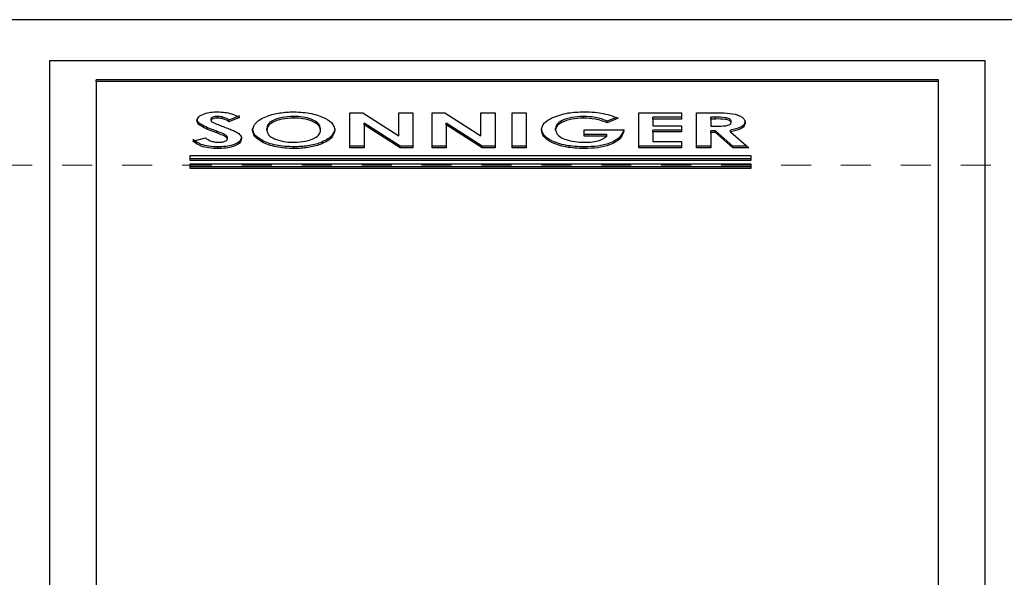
# Model space of a CAD drawing. Header units: millimetres. Extents: x -37728 to 44100, y 631619 to 691915.
# Tile 221 of 256: x 22213 to 22265, y 656798 to 656827. Entities that reach past the tile are written whole.
import ezdxf

# ---------------------------------------------------------------- set-up
doc = ezdxf.new("R2010")
doc.units = ezdxf.units.MM
doc.linetypes.add('__FK_przerywana', pattern=[0.32004, 0.16002, -0.16002])
doc.layers.add('_XREF', color=7, linetype='Continuous')
doc.layers.add('Sonniger opisy', color=255, linetype='Continuous')
doc.layers.add('A-DETL-MBND', color=252, linetype='Continuous', lineweight=5)

# ---------------------------------------------------------------- blocks, each defined once
blk = doc.blocks.new('G200E poziom')
at = {"color": 7, "linetype": 'Continuous'}
for p, q in [((24028.1368, 12721.8478), (24028.1368, 12716.3313)), ((24033.1368, 12716.3313), (24033.1368, 12721.8478)), ((24028.3868, 12721.7374), (24028.3868, 12716.4416)), ((24032.8868, 12716.4416), (24032.8868, 12721.7374)), ((24032.3868, 12716.905), (24029.3868, 12716.905)), ((24029.3868, 12716.905), (24029.3868, 12716.8829)), ((24032.3868, 12716.896), (24029.3868, 12716.896)), ((24029.3868, 12716.8829), (24032.3868, 12716.8829)), ((24032.3868, 12716.8829), (24032.3868, 12716.905)), ((24032.3868, 12716.8609), (24029.3868, 12716.8609)), ((24029.3868, 12716.8609), (24029.3868, 12716.8388)), ((24032.3868, 12716.8519), (24029.3868, 12716.8519)), ((24029.3868, 12716.8388), (24032.3868, 12716.8388)), ((24032.3868, 12716.8388), (24032.3868, 12716.8609)), ((24029.4004, 12716.7947), (24029.4848, 12716.7947)), ((24029.4981, 12716.7094), (24029.4004, 12716.7947)), ((24029.4106, 12716.7857), (24029.4848, 12716.7857)), ((24029.4848, 12716.7947), (24029.5781, 12716.7132)), ((24029.4848, 12716.7947), (24029.4848, 12716.7857)), ((24029.4848, 12716.7857), (24029.5781, 12716.7042)), ((24029.6039, 12716.7132), (24029.6039, 12716.7947)), ((24029.6039, 12716.7947), (24029.6799, 12716.7947)), ((24029.6039, 12716.7857), (24029.6799, 12716.7857)), ((24029.6799, 12716.7947), (24029.6799, 12716.6078)), ((24029.7603, 12716.7611), (24029.7603, 12716.7947)), ((24029.7603, 12716.7947), (24029.9883, 12716.7947)), ((24029.7603, 12716.7857), (24029.9883, 12716.7857)), ((24029.9883, 12716.7947), (24029.9883, 12716.6078)), ((24030.2792, 12716.7994), (24030.2792, 12716.7905)), ((24030.5888, 12716.6078), (24030.5888, 12716.7947)), ((24030.5888, 12716.7947), (24030.6648, 12716.7947)), ((24030.5888, 12716.7857), (24030.6648, 12716.7857)), ((24030.6648, 12716.7947), (24030.6648, 12716.6078)), ((24030.7561, 12716.7947), (24030.825, 12716.7947)), ((24030.7561, 12716.6078), (24030.7561, 12716.7947)), ((24030.7561, 12716.7857), (24030.825, 12716.7857)), ((24030.825, 12716.7947), (24031.0166, 12716.6721)), ((24030.825, 12716.7947), (24030.825, 12716.7857)), ((24030.825, 12716.7857), (24031.0166, 12716.6631)), ((24031.0166, 12716.6721), (24031.0166, 12716.7947)), ((24031.0166, 12716.7947), (24031.0926, 12716.7947)), ((24031.0166, 12716.7857), (24031.0926, 12716.7857)), ((24031.0926, 12716.7947), (24031.0926, 12716.6078)), ((24031.1947, 12716.7947), (24031.2637, 12716.7947)), ((24031.1947, 12716.6078), (24031.1947, 12716.7947)), ((24031.1947, 12716.7857), (24031.2637, 12716.7857)), ((24031.2637, 12716.7947), (24031.4552, 12716.6721)), ((24031.2637, 12716.7947), (24031.2637, 12716.7857)), ((24031.2637, 12716.7857), (24031.4552, 12716.6631)), ((24031.4552, 12716.6721), (24031.4552, 12716.7947)), ((24031.4552, 12716.7947), (24031.5312, 12716.7947)), ((24031.4552, 12716.7857), (24031.5312, 12716.7857)), ((24031.5312, 12716.7947), (24031.5312, 12716.6078)), ((24031.83, 12716.7994), (24031.83, 12716.7905)), ((24032.2371, 12716.7994), (24032.2371, 12716.7905)), ((24029.5781, 12716.7132), (24029.6039, 12716.7132)), ((24029.5781, 12716.7132), (24029.5781, 12716.7042)), ((24029.6039, 12716.7132), (24029.6039, 12716.7042)), ((24029.9123, 12716.7611), (24029.7603, 12716.7611)), ((24029.9123, 12716.7108), (24029.9123, 12716.7611)), ((24030.1589, 12716.7324), (24030.2804, 12716.7324)), ((24030.1589, 12716.7324), (24030.1589, 12716.7234)), ((24030.1589, 12716.7234), (24030.2804, 12716.7234)), ((24030.2804, 12716.7324), (24030.2804, 12716.6988)), ((24030.832, 12716.7308), (24030.832, 12716.6078)), ((24031.0241, 12716.6078), (24030.832, 12716.7308)), ((24031.2707, 12716.7308), (24031.2707, 12716.6078)), ((24031.4628, 12716.6078), (24031.2707, 12716.7308)), ((24032.186, 12716.7482), (24032.186, 12716.7392)), ((24032.2421, 12716.716), (24032.2421, 12716.707)), ((24032.3705, 12716.7597), (24032.3037, 12716.742)), ((24029.4953, 12716.6605), (24029.4953, 12716.6515)), ((24029.4981, 12716.7094), (24029.4981, 12716.7004)), ((24029.6039, 12716.6797), (24029.5743, 12716.6797)), ((24029.5781, 12716.7042), (24029.6039, 12716.7042)), ((24029.6039, 12716.6414), (24029.6039, 12716.6797)), ((24029.7603, 12716.7108), (24029.9123, 12716.7108)), ((24029.7603, 12716.6773), (24029.7603, 12716.7108)), ((24029.7603, 12716.7019), (24029.9123, 12716.7019)), ((24029.9123, 12716.6773), (24029.7603, 12716.6773)), ((24029.9123, 12716.7108), (24029.9123, 12716.7019)), ((24029.9123, 12716.6414), (24029.9123, 12716.6773)), ((24030.0693, 12716.6988), (24030.0687, 12716.7068)), ((24030.2804, 12716.6988), (24030.0693, 12716.6988)), ((24030.0986, 12716.6375), (24030.1561, 12716.6618)), ((24030.1561, 12716.6618), (24030.1561, 12716.6529)), ((24030.4323, 12716.7003), (24030.4323, 12716.6913)), ((24031.0166, 12716.6721), (24031.0166, 12716.6631)), ((24031.4552, 12716.6721), (24031.4552, 12716.6631)), ((24031.6876, 12716.7014), (24031.6876, 12716.6924)), ((24031.9753, 12716.7016), (24031.9753, 12716.6926)), ((24029.578, 12716.6414), (24029.578, 12716.6324)), ((24029.578, 12716.6414), (24029.6039, 12716.6414)), ((24029.578, 12716.6324), (24029.6039, 12716.6324)), ((24029.6799, 12716.6078), (24029.5913, 12716.6078)), ((24029.6039, 12716.6414), (24029.6039, 12716.6324)), ((24029.7603, 12716.6414), (24029.9123, 12716.6414)), ((24029.7603, 12716.6078), (24029.7603, 12716.6414)), ((24029.7603, 12716.6324), (24029.9123, 12716.6324)), ((24029.9883, 12716.6078), (24029.7603, 12716.6078)), ((24029.9123, 12716.6414), (24029.9123, 12716.6324)), ((24030.1094, 12716.6331), (24030.1561, 12716.6529)), ((24030.2834, 12716.6366), (24030.2834, 12716.6276)), ((24030.6648, 12716.6078), (24030.5888, 12716.6078)), ((24030.832, 12716.6078), (24030.7561, 12716.6078)), ((24031.0926, 12716.6078), (24031.0241, 12716.6078)), ((24031.2707, 12716.6078), (24031.1947, 12716.6078)), ((24031.5312, 12716.6078), (24031.4628, 12716.6078)), ((24031.8318, 12716.6366), (24031.8318, 12716.6276)), ((24032.1209, 12716.6328), (24032.1777, 12716.6557)), ((24032.1209, 12716.6238), (24032.1777, 12716.6468)), ((24032.1777, 12716.6557), (24032.1777, 12716.6468)), ((24032.2386, 12716.6366), (24032.2386, 12716.6276)), ((24032.2728, 12716.6488), (24032.2728, 12716.6398)), ((24028.3868, 12716.4416), (24028.3868, 12716.4326)), ((24028.3868, 12716.4416), (24032.8868, 12716.4416)), ((24028.3868, 12716.4326), (24032.8868, 12716.4326)), ((24032.8868, 12716.4416), (24032.8868, 12716.4326)), ((24028.1368, 12716.3313), (24033.1368, 12716.3313)), ((24025.0368, 12716.1106), (24033.7368, 12716.1106))]:
    blk.add_line(p, q, dxfattribs=at)
for points, knots in [([(24030.0687, 12716.7068), (24030.0729, 12716.7204), (24030.0813, 12716.7477), (24030.1355, 12716.7791), (24030.2059, 12716.7971), (24030.2548, 12716.7987), (24030.2792, 12716.7994)], [0, 0, 0, 0, 0.279571, 0.559348, 0.779432, 1, 1, 1, 1]), ([(24030.0687, 12716.6978), (24030.0729, 12716.7115), (24030.0813, 12716.7387), (24030.1355, 12716.7701), (24030.2059, 12716.7881), (24030.2548, 12716.7897), (24030.2792, 12716.7905)], [0, 0, 0, 0, 0.27957, 0.55935, 0.779432, 1, 1, 1, 1]), ([(24030.2777, 12716.7659), (24030.2636, 12716.7655), (24030.2356, 12716.7648), (24030.1886, 12716.755), (24030.1701, 12716.7409), (24030.1589, 12716.7324)], [0, 0, 0, 0, 0.281102, 0.561397, 1, 1, 1, 1]), ([(24030.4323, 12716.7003), (24030.4296, 12716.7102), (24030.4241, 12716.73), (24030.3814, 12716.7515), (24030.3305, 12716.7641), (24030.2953, 12716.7653), (24030.2777, 12716.7659)], [0, 0, 0, 0, 0.279417, 0.559119, 0.779427, 1, 1, 1, 1]), ([(24030.2792, 12716.7994), (24030.3129, 12716.798), (24030.3801, 12716.795), (24030.4568, 12716.7687), (24030.5007, 12716.7352), (24030.5058, 12716.7119), (24030.5083, 12716.7003)], [0, 0, 0, 0, 0.279931, 0.55915, 0.779573, 1, 1, 1, 1]), ([(24030.2792, 12716.7905), (24030.3129, 12716.789), (24030.3801, 12716.7861), (24030.4568, 12716.7597), (24030.5007, 12716.7262), (24030.5058, 12716.703), (24030.5083, 12716.6913)], [0, 0, 0, 0, 0.279933, 0.559152, 0.779572, 1, 1, 1, 1]), ([(24031.6117, 12716.7018), (24031.6153, 12716.7161), (24031.6225, 12716.7448), (24031.6817, 12716.7767), (24031.7535, 12716.7965), (24031.8045, 12716.7985), (24031.83, 12716.7994)], [0, 0, 0, 0, 0.279667, 0.559352, 0.779615, 1, 1, 1, 1]), ([(24031.6117, 12716.6928), (24031.6153, 12716.7072), (24031.6225, 12716.7358), (24031.6817, 12716.7677), (24031.7535, 12716.7875), (24031.8045, 12716.7895), (24031.83, 12716.7905)], [0, 0, 0, 0, 0.2796698, 0.5593538, 0.7796163, 1, 1, 1, 1]), ([(24031.8303, 12716.7659), (24031.8089, 12716.7648), (24031.7662, 12716.7625), (24031.7196, 12716.7448), (24031.6916, 12716.7236), (24031.689, 12716.7088), (24031.6876, 12716.7014)], [0, 0, 0, 0, 0.279463, 0.559182, 0.779468, 1, 1, 1, 1]), ([(24031.83, 12716.7994), (24031.8629, 12716.7979), (24031.9286, 12716.7947), (24032.0005, 12716.7675), (24032.0445, 12716.7353), (24032.049, 12716.7125), (24032.0513, 12716.7012)], [0, 0, 0, 0, 0.279625, 0.559173, 0.779554, 1, 1, 1, 1]), ([(24031.83, 12716.7905), (24031.8629, 12716.7889), (24031.9286, 12716.7857), (24032.0005, 12716.7586), (24032.0445, 12716.7263), (24032.049, 12716.7036), (24032.0513, 12716.6922)], [0, 0, 0, 0, 0.279625, 0.559173, 0.779558, 1, 1, 1, 1]), ([(24031.9232, 12716.7515), (24031.9073, 12716.7562), (24031.8789, 12716.7645), (24031.8452, 12716.7655), (24031.8303, 12716.7659)], [0, 0, 0, 0, 0.559387, 1, 1, 1, 1]), ([(24032.11, 12716.7463), (24032.112, 12716.7544), (24032.116, 12716.7707), (24032.151, 12716.7886), (24032.1937, 12716.7982), (24032.2226, 12716.799), (24032.2371, 12716.7994)], [0, 0, 0, 0, 0.2796242, 0.5589764, 0.7792235, 1, 1, 1, 1]), ([(24032.11, 12716.7373), (24032.112, 12716.7454), (24032.116, 12716.7617), (24032.151, 12716.7796), (24032.1937, 12716.7892), (24032.2226, 12716.79), (24032.2371, 12716.7905)], [0, 0, 0, 0, 0.279625, 0.558978, 0.779222, 1, 1, 1, 1]), ([(24032.2343, 12716.7659), (24032.2278, 12716.7657), (24032.2147, 12716.7652), (24032.1992, 12716.7608), (24032.188, 12716.755), (24032.1867, 12716.7505), (24032.186, 12716.7482)], [0, 0, 0, 0, 0.280393, 0.560183, 0.780439, 1, 1, 1, 1]), ([(24032.3037, 12716.742), (24032.2944, 12716.7485), (24032.2815, 12716.7575), (24032.2547, 12716.7649), (24032.2411, 12716.7656), (24032.2343, 12716.7659)], [0, 0, 0, 0, 0.5594169, 0.7798725, 1, 1, 1, 1]), ([(24032.2371, 12716.7994), (24032.2531, 12716.7989), (24032.285, 12716.7978), (24032.3364, 12716.785), (24032.3576, 12716.7693), (24032.3705, 12716.7597)], [0, 0, 0, 0, 0.280477, 0.560403, 1, 1, 1, 1]), ([(24032.2371, 12716.7905), (24032.2531, 12716.7899), (24032.285, 12716.7888), (24032.3364, 12716.776), (24032.3576, 12716.7603), (24032.3705, 12716.7507)], [0, 0, 0, 0, 0.280477, 0.560403, 1, 1, 1, 1]), ([(24031.9753, 12716.7016), (24031.9728, 12716.7125), (24031.9683, 12716.732), (24031.937, 12716.7456), (24031.9232, 12716.7515)], [0, 0, 0, 0, 0.559419, 1, 1, 1, 1]), ([(24032.1538, 12716.7034), (24032.14, 12716.7104), (24032.1153, 12716.7228), (24032.1116, 12716.7391), (24032.11, 12716.7463)], [0, 0, 0, 0, 0.560207, 1, 1, 1, 1]), ([(24032.186, 12716.7482), (24032.1878, 12716.7444), (24032.1916, 12716.7366), (24032.2148, 12716.7266), (24032.2318, 12716.72), (24032.2421, 12716.716)], [0, 0, 0, 0, 0.27777, 0.558345, 1, 1, 1, 1]), ([(24032.186, 12716.7392), (24032.1878, 12716.7354), (24032.1916, 12716.7276), (24032.2148, 12716.7176), (24032.2318, 12716.711), (24032.2421, 12716.707)], [0, 0, 0, 0, 0.27777, 0.558345, 1, 1, 1, 1]), ([(24032.2421, 12716.716), (24032.2692, 12716.706), (24032.3069, 12716.6921), (24032.3433, 12716.6688), (24032.347, 12716.6565), (24032.3488, 12716.6504)], [0, 0, 0, 0, 0.560838, 0.780698, 1, 1, 1, 1]), ([(24029.4194, 12716.6609), (24029.4203, 12716.6669), (24029.4222, 12716.6789), (24029.4462, 12716.6985), (24029.4784, 12716.7053), (24029.4981, 12716.7094)], [0, 0, 0, 0, 0.28108, 0.561298, 1, 1, 1, 1]), ([(24029.4194, 12716.6519), (24029.4203, 12716.6579), (24029.4222, 12716.6699), (24029.4462, 12716.6896), (24029.4784, 12716.6963), (24029.4981, 12716.7004)], [0, 0, 0, 0, 0.281081, 0.561289, 1, 1, 1, 1]), ([(24029.5913, 12716.6078), (24029.5714, 12716.608), (24029.5316, 12716.6082), (24029.4808, 12716.6128), (24029.4492, 12716.6241), (24029.4252, 12716.6386), (24029.4217, 12716.652), (24029.4194, 12716.6609)], [0, 0, 0, 0, 0.251177, 0.500644, 0.625881, 0.751189, 1, 1, 1, 1]), ([(24029.5743, 12716.6797), (24029.557, 12716.6796), (24029.5353, 12716.6795), (24029.5112, 12716.6753), (24029.5014, 12716.6714), (24029.496, 12716.6661), (24029.4956, 12716.6623), (24029.4953, 12716.6605)], [0, 0, 0, 0, 0.500147, 0.625269, 0.749973, 0.874834, 1, 1, 1, 1]), ([(24029.4953, 12716.6605), (24029.4957, 12716.6585), (24029.4965, 12716.6546), (24029.5035, 12716.6495), (24029.5134, 12716.6456), (24029.5378, 12716.6409), (24029.5602, 12716.6412), (24029.578, 12716.6414)], [0, 0, 0, 0, 0.124909, 0.249795, 0.37487, 0.49999, 1, 1, 1, 1]), ([(24030.1561, 12716.6618), (24030.1768, 12716.6539), (24030.2136, 12716.6396), (24030.2621, 12716.6375), (24030.2834, 12716.6366)], [0, 0, 0, 0, 0.559556, 1, 1, 1, 1]), ([(24030.2834, 12716.6366), (24030.3051, 12716.6376), (24030.3485, 12716.6396), (24030.3975, 12716.6566), (24030.4278, 12716.6777), (24030.4308, 12716.6928), (24030.4323, 12716.7003)], [0, 0, 0, 0, 0.279822, 0.559422, 0.779647, 1, 1, 1, 1]), ([(24030.2834, 12716.6276), (24030.3051, 12716.6286), (24030.3485, 12716.6306), (24030.3975, 12716.6476), (24030.4278, 12716.6687), (24030.4308, 12716.6838), (24030.4323, 12716.6913)], [0, 0, 0, 0, 0.279822, 0.559426, 0.779652, 1, 1, 1, 1]), ([(24030.5083, 12716.7003), (24030.5054, 12716.6869), (24030.5001, 12716.663), (24030.4673, 12716.6441), (24030.4528, 12716.6357)], [0, 0, 0, 0, 0.559319, 1, 1, 1, 1]), ([(24031.8306, 12716.603), (24031.798, 12716.6048), (24031.7327, 12716.6084), (24031.6616, 12716.6356), (24031.618, 12716.6678), (24031.6138, 12716.6905), (24031.6117, 12716.7018)], [0, 0, 0, 0, 0.279356, 0.559185, 0.779517, 1, 1, 1, 1]), ([(24031.6876, 12716.7014), (24031.69, 12716.6919), (24031.6947, 12716.6729), (24031.7336, 12716.6517), (24031.7812, 12716.6386), (24031.8149, 12716.6372), (24031.8318, 12716.6366)], [0, 0, 0, 0, 0.279755, 0.55947, 0.779659, 1, 1, 1, 1]), ([(24031.6876, 12716.6924), (24031.69, 12716.6829), (24031.6947, 12716.6639), (24031.7336, 12716.6427), (24031.7812, 12716.6296), (24031.8149, 12716.6283), (24031.8318, 12716.6276)], [0, 0, 0, 0, 0.27975, 0.559471, 0.779658, 1, 1, 1, 1]), ([(24032.0513, 12716.7012), (24032.0473, 12716.6868), (24032.0394, 12716.658), (24031.9803, 12716.6258), (24031.9074, 12716.6064), (24031.8562, 12716.6042), (24031.8306, 12716.603)], [0, 0, 0, 0, 0.279636, 0.559215, 0.779669, 1, 1, 1, 1]), ([(24031.8318, 12716.6366), (24031.8534, 12716.6377), (24031.8965, 12716.6398), (24031.9442, 12716.6576), (24031.9716, 12716.6792), (24031.974, 12716.6941), (24031.9753, 12716.7016)], [0, 0, 0, 0, 0.279592, 0.559104, 0.779351, 1, 1, 1, 1]), ([(24031.8318, 12716.6276), (24031.8534, 12716.6287), (24031.8965, 12716.6308), (24031.9442, 12716.6486), (24031.9716, 12716.6702), (24031.974, 12716.6852), (24031.9753, 12716.6926)], [0, 0, 0, 0, 0.27959, 0.559105, 0.779352, 1, 1, 1, 1]), ([(24032.2083, 12716.6819), (24032.1979, 12716.6858), (24032.1794, 12716.6928), (24032.1616, 12716.7002), (24032.1538, 12716.7034)], [0, 0, 0, 0, 0.560026, 1, 1, 1, 1]), ([(24032.2658, 12716.6578), (24032.2555, 12716.6625), (24032.2371, 12716.6709), (24032.2171, 12716.6785), (24032.2083, 12716.6819)], [0, 0, 0, 0, 0.559758, 1, 1, 1, 1]), ([(24032.2421, 12716.707), (24032.2692, 12716.697), (24032.3069, 12716.6832), (24032.3433, 12716.6598), (24032.347, 12716.6476), (24032.3488, 12716.6414)], [0, 0, 0, 0, 0.560844, 0.780704, 1, 1, 1, 1]), ([(24029.4953, 12716.6515), (24029.4957, 12716.6495), (24029.4965, 12716.6456), (24029.5035, 12716.6405), (24029.5134, 12716.6366), (24029.5378, 12716.6319), (24029.5602, 12716.6322), (24029.578, 12716.6324)], [0, 0, 0, 0, 0.124921, 0.249806, 0.374872, 0.499991, 1, 1, 1, 1]), ([(24030.178, 12716.6119), (24030.1616, 12716.6157), (24030.1322, 12716.6226), (24030.1089, 12716.633), (24030.0986, 12716.6375)], [0, 0, 0, 0, 0.559417, 1, 1, 1, 1]), ([(24030.1561, 12716.6529), (24030.1768, 12716.6449), (24030.2136, 12716.6306), (24030.2621, 12716.6285), (24030.2834, 12716.6276)], [0, 0, 0, 0, 0.559556, 1, 1, 1, 1]), ([(24030.2813, 12716.603), (24030.2615, 12716.6035), (24030.226, 12716.6042), (24030.1927, 12716.6095), (24030.178, 12716.6119)], [0, 0, 0, 0, 0.559857, 1, 1, 1, 1]), ([(24030.4528, 12716.6357), (24030.425, 12716.6251), (24030.3753, 12716.606), (24030.3101, 12716.6039), (24030.2813, 12716.603)], [0, 0, 0, 0, 0.558597, 1, 1, 1, 1]), ([(24032.2377, 12716.603), (24032.2246, 12716.6036), (24032.1985, 12716.6046), (24032.1567, 12716.6149), (24032.1345, 12716.626), (24032.1209, 12716.6328)], [0, 0, 0, 0, 0.279872, 0.559647, 1, 1, 1, 1]), ([(24032.1777, 12716.6557), (24032.1865, 12716.6506), (24032.1988, 12716.6435), (24032.2215, 12716.6375), (24032.2329, 12716.6369), (24032.2386, 12716.6366)], [0, 0, 0, 0, 0.5597786, 0.7800957, 1, 1, 1, 1]), ([(24032.1777, 12716.6468), (24032.1865, 12716.6416), (24032.1988, 12716.6345), (24032.2215, 12716.6285), (24032.2329, 12716.6279), (24032.2386, 12716.6276)], [0, 0, 0, 0, 0.559773, 0.780093, 1, 1, 1, 1]), ([(24032.3488, 12716.6504), (24032.3468, 12716.6433), (24032.3428, 12716.6291), (24032.3121, 12716.6136), (24032.2758, 12716.6043), (24032.2504, 12716.6035), (24032.2377, 12716.603)], [0, 0, 0, 0, 0.27939, 0.559149, 0.77944, 1, 1, 1, 1]), ([(24032.2386, 12716.6366), (24032.2432, 12716.6367), (24032.2523, 12716.637), (24032.2633, 12716.64), (24032.2713, 12716.644), (24032.2723, 12716.6472), (24032.2728, 12716.6488)], [0, 0, 0, 0, 0.280372, 0.560124, 0.780538, 1, 1, 1, 1]), ([(24032.2386, 12716.6276), (24032.2432, 12716.6277), (24032.2523, 12716.628), (24032.2633, 12716.6311), (24032.2713, 12716.6351), (24032.2723, 12716.6383), (24032.2728, 12716.6398)], [0, 0, 0, 0, 0.280365, 0.560129, 0.78054, 1, 1, 1, 1]), ([(24032.2728, 12716.6488), (24032.2724, 12716.6506), (24032.2716, 12716.6539), (24032.2676, 12716.6566), (24032.2658, 12716.6578)], [0, 0, 0, 0, 0.559257, 1, 1, 1, 1])]:
    blk.add_open_spline(points, degree=3, knots=knots, dxfattribs=at)
blk = doc.blocks.new('A$Cb58f729f')
at = {"layer": 'Sonniger opisy', "color": 0, "transparency": 33554687}
blk.add_blockref('G200E poziom', (-24049.8908, -12688.7741), dxfattribs=at)
blk = doc.blocks.new('A$C4e31ac75')
at = {"layer": 'A-DETL-MBND', "linetype": '__FK_przerywana'}
blk.add_line((-432.7, 153.85), (-765.2, 153.85), dxfattribs=at)

msp = doc.modelspace()

# ---------------------------------------------------------------- block references
at = {"layer": '_XREF', "xscale": 10, "yscale": 10, "zscale": 10}
msp.add_blockref('A$C4e31ac75', (29209.47, 655281.124), dxfattribs=at)

# ---------------------------------------------------------------- next in the draw order: block references
at = {"xscale": 10, "yscale": 10, "zscale": 10, "rotation": 180}
msp.add_blockref('A$Cb58f729f', (22046.711, 657100.759), dxfattribs=at)

doc.saveas('drawing.dxf')
